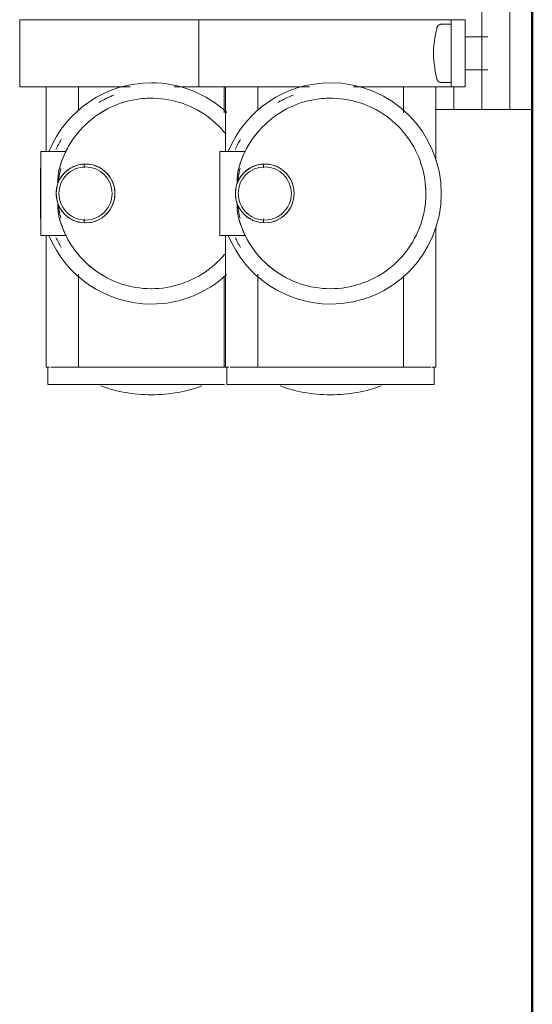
# Model space of a CAD drawing. Header units: millimetres. Extents: x 26623 to 48924, y 4737 to 39091.
# Tile 37 of 89: x 33572 to 33663, y 36266 to 36442. Entities that reach past the tile are written whole.
import ezdxf

# ---------------------------------------------------------------- set-up
doc = ezdxf.new("R2010")
doc.units = ezdxf.units.MM
doc.linetypes.add('ADSK_Скрыто', pattern=[300, 150, -150])
for name, color, linetype, lineweight in [('A-DETL-____-HDLN', 90, 'ADSK_Скрыто', 9), ('A-WALL-____-MCUT', 113, 'Continuous', 50), ('A-WALL-____-OTLN', 113, 'Continuous', 20), ('M-EQPM-____-OTLN', 50, 'Continuous', 20)]:
    doc.layers.add(name, color=color, linetype=linetype, lineweight=lineweight)

# ---------------------------------------------------------------- blocks, each defined once
blk = doc.blocks.new('Прямая форма - V line-613630-В_Этаж 03_Водопровод')
at = {"layer": 'A-WALL-____-MCUT', "color": 9}
blk.add_line((7702.21, 0), (3930, 0), dxfattribs=at)
blk = doc.blocks.new('Прямая форма - SW - 019-613631-В_Этаж 03_Водопровод')
blk.add_blockref('Прямая форма - V line-613630-В_Этаж 03_Водопровод', (0, 0))
blk = doc.blocks.new('V line_ifc_RVT-1-В_Этаж 03_Водопровод')
at = {"layer": 'A-WALL-____-OTLN', "color": 253, "lineweight": 20, "rotation": 90}
blk.add_blockref('Прямая форма - SW - 019-613631-В_Этаж 03_Водопровод', (33663.24, 30037.63), dxfattribs=at)
blk = doc.blocks.new('ADSK_Коллектор с регулирующими клапанами и расходомерами - N5-1658201-В_Этаж 03_Водопровод')
at = {"layer": 'A-DETL-____-HDLN'}
blk.add_line((285.46, -55.8), (285.5, -55.8), dxfattribs=at)
blk.add_line((285.46, -55.8), (285.5, -55.8), dxfattribs=at)
at = {"layer": 'A-DETL-____-HDLN', "flags": 128}
for points in [[(251.23, -16.96), (251.2, -16.94), (251.17, -16.92), (251.14, -16.9), (251.12, -16.88), (251.09, -16.85), (251.06, -16.83), (251.04, -16.8), (251.01, -16.77), (250.99, -16.75), (250.97, -16.72), (250.95, -16.69), (250.93, -16.66)], [(261.08, -16.64), (261.06, -16.67), (261.04, -16.7), (261.02, -16.73), (261, -16.76), (260.98, -16.79), (260.95, -16.81), (260.93, -16.84), (260.9, -16.86), (260.87, -16.89), (260.84, -16.91), (260.82, -16.93), (260.79, -16.95), (260.75, -16.97)]]:
    blk.add_lwpolyline(points, dxfattribs=at)
at = {"layer": 'M-EQPM-____-OTLN'}
for p, q in [((266, -4), (266, 0)), ((256, 0), (246, 0)), ((266, 0), (256, 0)), ((246, -4), (256, -4)), ((256, -4), (266, -4)), ((266, -4), (266, -5.17)), ((266, -5.17), (266, -6.66)), ((266, -9), (266, -6.66)), ((253.04, -7.93), (253.04, -12)), ((258.96, -12), (258.96, -7.93)), ((246, -9), (266, -9)), ((266, -9), (266, -10.17)), ((266, -10.17), (266, -11.66)), ((250, -14.5), (250, -12)), ((262, -12), (250, -12)), ((262, -12), (262, -14.5)), ((266, -14), (266, -11.66)), ((262, -14), (266, -14)), ((266, -14), (266, -17.25)), ((250, -18.5), (250, -14.5)), ((250, -14.5), (262, -14.5)), ((250.8, -14.5), (250.8, -16.19)), ((261.2, -16.19), (261.2, -14.5)), ((262, -14.5), (262, -18.5)), ((275.1, -17.25), (262, -17.25)), ((312, -17.25), (286.9, -17.25)), ((312, -17.85), (312, -17.25)), ((315.1, -17.5), (312, -17.5)), ((315.1, -54.5), (315.1, -17.5)), ((250, -53), (250, -18.5)), ((262, -18.5), (262, -31.94)), ((312, -22.45), (312, -18.06)), ((312, -22.45), (312, -23)), ((266.61, -23), (262, -23)), ((312, -23), (295.78, -23)), ((312, -24), (312, -23)), ((312, -24), (312, -48)), ((262, -39.76), (262, -53)), ((262, -49), (266.22, -49)), ((275.79, -48), (276.45, -48)), ((285.55, -48), (286.21, -48)), ((295.39, -49), (312, -49)), ((312, -49), (312, -48)), ((312, -49), (312, -49.55)), ((312, -53.94), (312, -49.55)), ((273.5, -51.26), (273.5, -55.75)), ((273.5, -54.27), (273.5, -52.38)), ((288.5, -55.75), (288.5, -51.26)), ((288.5, -52.38), (288.5, -54.27)), ((250, -53), (250, -59.5)), ((262, -59.5), (262, -53)), ((273.5, -54.27), (273.5, -55.75)), ((288.5, -54.27), (288.5, -55.75)), ((312, -54.75), (312, -54.15)), ((262, -54.75), (273.55, -54.75)), ((266.61, -55), (262, -55)), ((273.5, -55.75), (288.5, -55.75)), ((276.5, -55.8), (276.65, -55.8)), ((276.5, -55.8), (285.35, -55.8)), ((285.46, -55.8), (285.5, -55.8)), ((285.46, -55.8), (285.5, -55.8)), ((288.45, -54.75), (312, -54.75)), ((312, -55), (295.78, -55)), ((312, -54.5), (315.1, -54.5)), ((312, -54.75), (312, -55)), ((312, -56), (312, -55)), ((312, -56), (312, -80)), ((315.1, -86.5), (315.1, -54.92)), ((250, -59.5), (262, -59.5)), ((250, -85), (250, -59.5)), ((262, -59.5), (262, -63.94)), ((262, -71.76), (262, -85)), ((275.79, -80), (276.45, -80)), ((285.55, -80), (286.21, -80)), ((312, -81), (312, -80)), ((262, -81), (266.22, -81)), ((295.39, -81), (312, -81)), ((312, -81), (312, -81.55)), ((312, -85.94), (312, -81.55)), ((273.5, -83.26), (273.5, -87.75)), ((288.5, -87.75), (288.5, -83.26)), ((250, -85), (250, -91.5)), ((262, -91.5), (262, -85)), ((273.5, -86.27), (273.5, -84.38)), ((288.5, -84.38), (288.5, -86.27)), ((262, -86.75), (273.55, -86.75)), ((273.5, -86.27), (273.5, -87.75)), ((273.5, -87.75), (288.5, -87.75)), ((276.5, -87.8), (276.65, -87.8)), ((276.5, -87.8), (285.5, -87.8)), ((285.35, -87.8), (285.5, -87.8)), ((288.45, -86.75), (312, -86.75)), ((288.5, -86.27), (288.5, -87.75)), ((312, -86.75), (312, -86.15)), ((312, -86.5), (315.1, -86.5)), ((250, -91.5), (262, -91.5))]:
    blk.add_line(p, q, dxfattribs=at)
at = {"layer": 'M-EQPM-____-OTLN', "flags": 128}
for points in [[(251.5, -17.07), (251.46, -17.06), (251.43, -17.05), (251.39, -17.04), (251.36, -17.03), (251.33, -17.01), (251.3, -17), (251.26, -16.98), (251.23, -16.96), (251.2, -16.94), (251.17, -16.92), (251.14, -16.9), (251.12, -16.88), (251.09, -16.85), (251.06, -16.83), (251.04, -16.8), (251.01, -16.77), (250.99, -16.75), (250.97, -16.72), (250.95, -16.69), (250.93, -16.66), (250.91, -16.63), (250.89, -16.59), (250.88, -16.56), (250.87, -16.53), (250.85, -16.49), (250.84, -16.46), (250.83, -16.42), (250.82, -16.39), (250.82, -16.35), (250.81, -16.32), (250.8, -16.28), (250.8, -16.25), (250.8, -16.21), (250.8, -16.19)], [(256, -17.65), (255.08, -17.61), (254.16, -17.52), (253.24, -17.4), (252.33, -17.25), (251.5, -17.07)], [(260.5, -17.07), (259.6, -17.26), (258.69, -17.41), (257.77, -17.53), (256.85, -17.61), (256, -17.65)], [(261.2, -16.19), (261.2, -16.23), (261.2, -16.26), (261.19, -16.3), (261.19, -16.33), (261.18, -16.37), (261.17, -16.4), (261.16, -16.44), (261.15, -16.47), (261.14, -16.51), (261.13, -16.54), (261.11, -16.57), (261.1, -16.61), (261.08, -16.64), (261.06, -16.67), (261.04, -16.7), (261.02, -16.73), (261, -16.76), (260.98, -16.79), (260.95, -16.81), (260.93, -16.84), (260.9, -16.86), (260.87, -16.89), (260.84, -16.91), (260.82, -16.93), (260.79, -16.95), (260.75, -16.97), (260.72, -16.99), (260.69, -17), (260.66, -17.02), (260.62, -17.03), (260.59, -17.04), (260.56, -17.05), (260.52, -17.06), (260.5, -17.07)], [(298, -36), (297.99, -35.32), (297.95, -34.64), (297.88, -33.96), (297.78, -33.29), (297.66, -32.62), (297.51, -31.96), (297.34, -31.3), (297.14, -30.65), (296.91, -30.01), (296.66, -29.38), (296.38, -28.76), (296.08, -28.15), (295.75, -27.55), (295.4, -26.97), (295.03, -26.4), (294.64, -25.85), (294.22, -25.31), (293.78, -24.79), (293.32, -24.29), (292.84, -23.8), (292.35, -23.34), (291.83, -22.9), (291.3, -22.47), (290.75, -22.07), (290.19, -21.69), (289.61, -21.34), (289.01, -21.01), (288.41, -20.7), (287.79, -20.41), (287.16, -20.16), (286.52, -19.92), (285.87, -19.71), (285.22, -19.53), (284.56, -19.38), (283.89, -19.25), (283.22, -19.15), (282.54, -19.07), (281.86, -19.02), (281.18, -19), (280.5, -19.01), (279.82, -19.04), (279.15, -19.1), (278.47, -19.19), (277.8, -19.3), (277.14, -19.44), (276.48, -19.61), (275.83, -19.81), (275.18, -20.03), (274.55, -20.27), (273.93, -20.54), (273.31, -20.84), (272.71, -21.16), (272.13, -21.5), (271.55, -21.87), (271, -22.26), (270.45, -22.67), (269.93, -23.1), (269.42, -23.55), (268.93, -24.03), (268.46, -24.52), (268.02, -25.03), (267.59, -25.56), (267.18, -26.1), (266.79, -26.66), (266.43, -27.24), (266.09, -27.83), (265.78, -28.43), (265.49, -29.04), (265.22, -29.67), (264.98, -30.31), (264.77, -30.95), (264.58, -31.6), (264.42, -32.26), (264.28, -32.93), (264.17, -33.6), (264.09, -34.28), (264.03, -34.95), (264, -35.63), (264, -36)], [(264, -36), (264.01, -36.68), (264.05, -37.36), (264.12, -38.04), (264.22, -38.71), (264.34, -39.38), (264.49, -40.04), (264.66, -40.7), (264.86, -41.35), (265.09, -41.99), (265.34, -42.62), (265.62, -43.24), (265.92, -43.85), (266.25, -44.45), (266.6, -45.03), (266.97, -45.6), (267.36, -46.15), (267.78, -46.69), (268.22, -47.21), (268.68, -47.71), (269.16, -48.2), (269.65, -48.66), (270.17, -49.1), (270.7, -49.53), (271.25, -49.93), (271.81, -50.31), (272.39, -50.66), (272.99, -50.99), (273.59, -51.3), (274.21, -51.59), (274.84, -51.84), (275.48, -52.08), (276.13, -52.29), (276.78, -52.47), (276.85, -52.49)], [(285.15, -52.49), (285.8, -52.31), (286.45, -52.1), (287.09, -51.87), (287.72, -51.62), (288.34, -51.33), (288.95, -51.03), (289.54, -50.7), (290.12, -50.35), (290.69, -49.97), (291.24, -49.57), (291.77, -49.15), (292.29, -48.71), (292.79, -48.25), (293.27, -47.77), (293.73, -47.27), (294.17, -46.75), (294.59, -46.21), (294.99, -45.66), (295.36, -45.09), (295.72, -44.51), (296.04, -43.92), (296.35, -43.31), (296.63, -42.69), (296.88, -42.06), (297.11, -41.42), (297.32, -40.77), (297.49, -40.11), (297.65, -39.45), (297.77, -38.78), (297.87, -38.11), (297.94, -37.43), (297.98, -36.76), (298, -36.08), (298, -36)], [(270.45, -54.67), (269.93, -55.1), (269.42, -55.55), (268.93, -56.03), (268.46, -56.52), (268.02, -57.03), (267.59, -57.56), (267.18, -58.1), (266.79, -58.66), (266.43, -59.24), (266.09, -59.83), (265.78, -60.43), (265.49, -61.04), (265.22, -61.67), (264.98, -62.31), (264.77, -62.95), (264.58, -63.6), (264.42, -64.26), (264.28, -64.93), (264.17, -65.6), (264.09, -66.28), (264.03, -66.95), (264, -67.63), (264, -68)], [(298, -68), (297.99, -67.32), (297.95, -66.64), (297.88, -65.96), (297.78, -65.29), (297.66, -64.62), (297.51, -63.96), (297.34, -63.3), (297.14, -62.65), (296.91, -62.01), (296.66, -61.38), (296.38, -60.76), (296.08, -60.15), (295.75, -59.55), (295.4, -58.97), (295.03, -58.4), (294.64, -57.85), (294.22, -57.31), (293.78, -56.79), (293.32, -56.29), (292.84, -55.8), (292.35, -55.34), (291.83, -54.9)], [(264, -68), (264.01, -68.68), (264.05, -69.36), (264.12, -70.04), (264.22, -70.71), (264.34, -71.38), (264.49, -72.04), (264.66, -72.7), (264.86, -73.35), (265.09, -73.99), (265.34, -74.62), (265.62, -75.24), (265.92, -75.85), (266.25, -76.45), (266.6, -77.03), (266.97, -77.6), (267.36, -78.15), (267.78, -78.69), (268.22, -79.21), (268.68, -79.71), (269.16, -80.2), (269.65, -80.66), (270.17, -81.1), (270.7, -81.53), (271.25, -81.93), (271.81, -82.31), (272.39, -82.66), (272.99, -82.99), (273.59, -83.3), (274.21, -83.59), (274.84, -83.84), (275.48, -84.08), (276.13, -84.29), (276.78, -84.47), (276.85, -84.49)], [(285.15, -84.49), (285.8, -84.31), (286.45, -84.1), (287.09, -83.87), (287.72, -83.62), (288.34, -83.33), (288.95, -83.03), (289.54, -82.7), (290.12, -82.35), (290.69, -81.97), (291.24, -81.57), (291.77, -81.15), (292.29, -80.71), (292.79, -80.25), (293.27, -79.77), (293.73, -79.27), (294.17, -78.75), (294.59, -78.21), (294.99, -77.66), (295.36, -77.09), (295.72, -76.51), (296.04, -75.92), (296.35, -75.31), (296.63, -74.69), (296.88, -74.06), (297.11, -73.42), (297.32, -72.77), (297.49, -72.11), (297.65, -71.45), (297.77, -70.78), (297.87, -70.11), (297.94, -69.43), (297.98, -68.76), (298, -68.08), (298, -68)]]:
    blk.add_lwpolyline(points, dxfattribs=at)
at = {"layer": 'M-EQPM-____-OTLN'}
for centre, radius, start, end in [((281, -36), 19.75, 0, 180), ((281, -36), 17, 86.9607, 93.1177), ((281, -36), 19.75, 180, 247.682), ((281, -36), 17, 180, 185.2815), ((281, -36), 19.75, 292.318, 0), ((281, -36), 18.76, 200.8943, 209.9461), ((281, -47.75), 5.25, 90, 201.2048), ((281, -47.75), 5.25, 90, 177.6758), ((281, -47.75), 4.75, 90, 270), ((281, -47.75), 5.25, 338.7952, 90), ((281, -47.75), 5.25, 2.3242, 90), ((281, -47.75), 4.75, 270, 90), ((281, -36), 17, 208.6646, 211.9105), ((281, -36), 17, 317.6813, 330.9929), ((281, -47.75), 5.25, 188.7763, 270), ((281, -47.75), 5.25, 270, 351.2237), ((281, -36), 17, 239.0986, 243.821), ((281, -36), 17, 296.179, 301.4807), ((281, -36), 18.76, 239.121, 245.2785), ((281, -36), 16.75, 254.6261, 264.1776), ((281, -36), 16.75, 275.8224, 285.3739), ((281, -36), 18.76, 294.7215, 300.879), ((281, -68), 19.75, 137.0235, 180), ((281, -68), 19.75, 0, 42.7992), ((281, -68), 19.75, 180, 247.682), ((281, -68), 17, 180, 185.2815), ((281, -68), 19.75, 292.318, 0), ((281, -68), 18.76, 200.8943, 209.9461), ((281, -79.75), 5.25, 90, 201.2048), ((281, -79.75), 5.25, 90, 177.6758), ((281, -79.75), 4.75, 90, 270), ((281, -79.75), 5.25, 338.7952, 90), ((281, -79.75), 5.25, 2.3242, 90), ((281, -79.75), 4.75, 270, 90), ((281, -68), 17, 208.6646, 211.9105), ((281, -68), 17, 317.6813, 330.9929), ((281, -79.75), 5.25, 182.3242, 270), ((281, -79.75), 5.25, 270, 357.6758), ((281, -68), 17, 296.179, 301.4807), ((281, -68), 18.76, 239.121, 245.2785), ((281, -68), 17, 239.0986, 243.821), ((281, -68), 16.75, 254.6261, 264.1776), ((281, -68), 16.75, 275.8224, 285.3739), ((281, -68), 18.76, 294.7215, 300.879)]:
    blk.add_arc(centre, radius, start, end, dxfattribs=at)
for centre, start_param, end_param in [((309.8, -36), 4.712389, 5.397482), ((309.8, -36), 4.027296, 4.712389), ((309.8, -68), 4.712389, 5.397482), ((309.8, -68), 4.027296, 4.712389)]:
    blk.add_ellipse(centre, major_axis=(0, 14.25), ratio=0.5, start_param=start_param, end_param=end_param, dxfattribs=at)
for points, knots in [([(279.2, -52.68), (278.8, -52.54), (278.33, -52.3), (277.84, -51.95), (277.67, -51.81), (277.5, -51.67), (277.3, -51.48), (277.09, -51.26), (276.92, -51.06), (276.73, -50.82), (276.43, -50.37), (276.22, -49.95), (276.11, -49.65)], [-1, -1, -1, -1, -0.7, -0.625, -0.5875, -0.55, -0.475, -0.4, -0.35, -0.3, -0.2, 0, 0, 0, 0]), ([(285.89, -49.65), (285.78, -49.95), (285.57, -50.37), (285.27, -50.82), (285.08, -51.06), (284.93, -51.23), (284.78, -51.4), (284.62, -51.55), (284.46, -51.7), (284.23, -51.89), (283.94, -52.11), (283.45, -52.41), (283.06, -52.59), (282.8, -52.68)], [-1, -1, -1, -1, -0.8, -0.7, -0.65, -0.6, -0.55, -0.5, -0.45, -0.4, -0.3, -0.2, 0, 0, 0, 0]), ([(276.85, -52.49), (276.6, -52.42), (276.11, -52.28), (275.56, -52.11), (275.16, -51.97), (274.89, -51.86), (274.63, -51.76), (274.4, -51.67), (274.19, -51.58), (273.95, -51.47), (273.62, -51.31), (273.5, -51.26), (273.5, -51.26)], [0, 0, 0, 0, 0.125, 0.25, 0.3125, 0.375, 0.4375, 0.5, 0.5625, 0.625, 0.75, 1, 1, 1, 1]), ([(273.5, -51.31), (273.5, -51.35), (273.5, -51.44), (273.5, -51.6), (273.5, -51.74), (273.5, -51.96), (273.5, -52.18), (273.5, -52.38)], [0.2, 0.2, 0.2, 0.2, 0.4, 0.55, 0.625, 0.7, 1, 1, 1, 1]), ([(288.5, -51.26), (288.5, -51.26), (288.38, -51.31), (288, -51.49), (287.67, -51.64), (287.37, -51.76), (287.11, -51.86), (286.84, -51.97), (286.44, -52.11), (285.89, -52.28), (285.4, -52.42), (285.15, -52.49)], [0, 0, 0, 0, 0.25, 0.375, 0.5, 0.5625, 0.625, 0.6875, 0.75, 0.875, 1, 1, 1, 1]), ([(288.5, -52.38), (288.5, -52.12), (288.5, -51.8), (288.5, -51.51), (288.5, -51.38), (288.5, -51.33), (288.5, -51.31)], [0, 0, 0, 0, 0.4, 0.55, 0.7, 0.8, 0.8, 0.8, 0.8]), ([(279.2, -84.68), (278.8, -84.54), (278.33, -84.3), (277.84, -83.95), (277.67, -83.81), (277.5, -83.67), (277.3, -83.48), (277.09, -83.26), (276.92, -83.06), (276.73, -82.82), (276.43, -82.37), (276.22, -81.95), (276.11, -81.65)], [-1, -1, -1, -1, -0.7, -0.625, -0.5875, -0.55, -0.475, -0.4, -0.35, -0.3, -0.2, 0, 0, 0, 0]), ([(285.89, -81.65), (285.78, -81.95), (285.57, -82.37), (285.27, -82.82), (285.08, -83.06), (284.93, -83.23), (284.78, -83.4), (284.62, -83.55), (284.46, -83.7), (284.23, -83.89), (283.94, -84.11), (283.45, -84.41), (283.06, -84.59), (282.8, -84.68)], [-1, -1, -1, -1, -0.8, -0.7, -0.65, -0.6, -0.55, -0.5, -0.45, -0.4, -0.3, -0.2, 0, 0, 0, 0]), ([(276.85, -84.49), (276.6, -84.42), (276.11, -84.28), (275.56, -84.11), (275.16, -83.97), (274.89, -83.86), (274.63, -83.76), (274.4, -83.67), (274.19, -83.58), (273.95, -83.47), (273.62, -83.31), (273.5, -83.26), (273.5, -83.26)], [0, 0, 0, 0, 0.125, 0.25, 0.3125, 0.375, 0.4375, 0.5, 0.5625, 0.625, 0.75, 1, 1, 1, 1]), ([(273.5, -83.31), (273.5, -83.35), (273.5, -83.44), (273.5, -83.6), (273.5, -83.74), (273.5, -83.96), (273.5, -84.18), (273.5, -84.38)], [0.2, 0.2, 0.2, 0.2, 0.4, 0.55, 0.625, 0.7, 1, 1, 1, 1]), ([(288.5, -83.26), (288.5, -83.26), (288.38, -83.31), (288, -83.49), (287.67, -83.64), (287.37, -83.76), (287.11, -83.86), (286.84, -83.97), (286.44, -84.11), (285.89, -84.28), (285.4, -84.42), (285.15, -84.49)], [0, 0, 0, 0, 0.25, 0.375, 0.5, 0.5625, 0.625, 0.6875, 0.75, 0.875, 1, 1, 1, 1]), ([(288.5, -84.38), (288.5, -84.12), (288.5, -83.8), (288.5, -83.51), (288.5, -83.38), (288.5, -83.33), (288.5, -83.31)], [0, 0, 0, 0, 0.4, 0.55, 0.7, 0.8, 0.8, 0.8, 0.8])]:
    blk.add_open_spline(points, degree=3, knots=knots, dxfattribs=at)
for points in [[(279.2, -52.68), (278.78, -52.69), (277.96, -52.67), (277.21, -52.56), (276.85, -52.49)], [(281, -53), (280.69, -53), (280.07, -52.94), (279.48, -52.79), (279.2, -52.68)], [(282.8, -52.68), (282.52, -52.79), (281.93, -52.94), (281.31, -53), (281, -53)], [(285.15, -52.49), (284.91, -52.54), (284.42, -52.63), (283.63, -52.68), (283.08, -52.69), (282.8, -52.68)], [(279.2, -84.68), (278.78, -84.69), (277.96, -84.67), (277.21, -84.56), (276.85, -84.49)], [(281, -85), (280.69, -85), (280.07, -84.94), (279.48, -84.79), (279.2, -84.68)], [(282.8, -84.68), (282.52, -84.79), (281.93, -84.94), (281.31, -85), (281, -85)], [(285.15, -84.49), (284.91, -84.54), (284.42, -84.63), (283.63, -84.68), (283.08, -84.69), (282.8, -84.68)]]:
    blk.add_open_spline(points, degree=3, dxfattribs=at)

msp = doc.modelspace()

# ---------------------------------------------------------------- block references
at = {"lineweight": 9}
msp.add_blockref('V line_ifc_RVT-1-В_Этаж 03_Водопровод', (0, 0), dxfattribs=at)
at = {"layer": 'A-DETL-____-HDLN', "rotation": 269.9999999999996}
msp.add_blockref('ADSK_Коллектор с регулирующими клапанами и расходомерами - N5-1658201-В_Этаж 03_Водопровод', (33663.24, 36691.6), dxfattribs=at)

doc.saveas('drawing.dxf')
